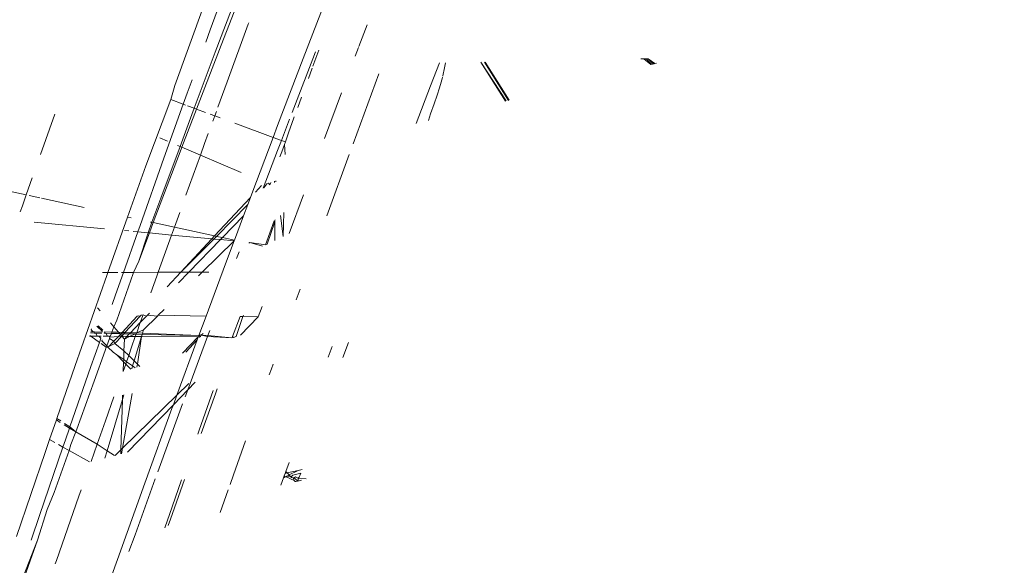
# Model space of a CAD drawing. Header units: millimetres. Extents: x 504675 to 860349, y -23215 to 63575.
# Tile 65 of 177: x 590981 to 591019, y 33372 to 33393. Entities that reach past the tile are written whole.
import ezdxf

# ---------------------------------------------------------------- set-up
doc = ezdxf.new("R2010")
doc.units = ezdxf.units.MM
doc.header["$LTSCALE"] = 10
doc.linetypes.add('LEVEL-F-OVERALL LAYOUT$0$HIDDEN', pattern=[0.375, 0.25, -0.125])
doc.layers.get('0').update_dxf_attribs({"linetype": 'CONTINUOUS'})
for name, color, linetype, lineweight in [('ARCH', 8, 'CONTINUOUS', 0), ('furniture', 8, 'CONTINUOUS', 5), ('LEVEL - C OVERALL LAYOUT$0$A-EQPM', 8, 'CONTINUOUS', 5)]:
    doc.layers.add(name, color=color, linetype=linetype, lineweight=lineweight)
doc.layers.add('LEVEL-F-OVERALL LAYOUT$0$DASH1L', color=8, linetype='LEVEL-F-OVERALL LAYOUT$0$HIDDEN')

# ---------------------------------------------------------------- blocks, each defined once
blk = doc.blocks.new('LEVEL - C OVERALL LAYOUT$0$Column Cladding - Column Cladding- 1200mm-V38-LEVEL C - PART PLAN 20')
at = {"layer": 'LEVEL - C OVERALL LAYOUT$0$A-EQPM', "color": 253, "lineweight": 5}
for radius, start, end in [(755, 90, 270), (746, 360, 180), (731, 0, 180)]:
    blk.add_arc((0, 0), radius, start, end, dxfattribs=at)
blk = doc.blocks.new('ARCH')
at = {"layer": 'LEVEL-F-OVERALL LAYOUT$0$DASH1L'}
h = blk.add_hatch(dxfattribs=at)
h.set_pattern_fill('ANGLE', color=8, scale=10, angle=352.0664)
h.set_pattern_definition([(352.0664444, (-404119.055, 373340.98), (9.6410197, 69.1814516), [50.8, -19.05]), (82.0664444, (-404119.055, 373340.98), (-69.1814516, 9.6410197), [50.8, -19.05])])
edge = h.paths.add_edge_path(flags=16)
edge.add_line((572074.712, 35847.062), (602196.904, 29528.217))
edge.add_line((602196.904, 29528.217), (599472.63, 39352.005))
edge.add_arc((597545.364, 38817.547), 2000, 15.499436, 89.998351)
edge.add_line((597545.422, 40817.547), (573256.113, 40817.547))
edge.add_arc((576210.344, 22394.182), 18658.72, 99.1099624, 106.6903327)
edge.add_line((570851.58, 40266.829), (572074.712, 35847.062))
h.paths.add_polyline_path([(583373.777, 40815.973), (583374.097, 40875.042), (586424.097, 40859.112), (586423.937, 40815.973)], flags=16)
h.paths.add_polyline_path([(600840.891, 34605.132), (600792.778, 34591.523), (599497.965, 39260.646), (599546.078, 39274.255)])
h.paths.add_polyline_path([(587210.4, 32671.778), (587194.965, 32598.383), (582692.955, 33542.787), (582708.389, 33616.182)])
edge = h.paths.add_edge_path()
edge.add_line((572071.73, 35387.893), (601863.317, 29138.4))
edge.add_arc((601986.5, 29725.619), 600, 258.152638, 375.499436)
edge.add_line((602564.68, 29885.956), (599906.265, 39472.258))
edge.add_arc((597545.364, 38817.547), 2450, 15.499436, 89.998351)
edge.add_line((597545.435, 41267.547), (573220.478, 41267.547))
edge.add_arc((576210.344, 22394.182), 19108.72, 99.0018321, 106.2358191)
edge.add_arc((571035.465, 40164.758), 600, 106.235819, 195.468967)
edge.add_line((570457.2, 40004.728), (571616.648, 35815.082))
edge.add_arc((572194.913, 35975.111), 600, 195.468967, 258.152638)
h.paths.add_polyline_path([(587210.4, 32671.778), (587195.409, 32600.494), (587195.432, 32600.49)])
at = {"layer": 'furniture'}
for p, q in [((590989.35, 33394.709), (590988.507, 33392.392)), ((590989.72, 33394.228), (590988.704, 33391.545)), ((590989.642, 33393.662), (590988.922, 33391.809)), ((590992.999, 33393.794), (590992.041, 33391.309)), ((590988.253, 33393.281), (590987.163, 33390.281)), ((590988.507, 33392.392), (590988.34, 33391.93)), ((590989.151, 33390.418), (590989.954, 33392.611)), ((590989.954, 33392.611), (590989.971, 33392.658)), ((590994.151, 33391.757), (590994.466, 33392.589)), ((590988.922, 33391.809), (590988.177, 33389.877)), ((590992.41, 33391.009), (590992.637, 33391.624)), ((590994.013, 33391.392), (590994.138, 33391.723)), ((590988.704, 33391.545), (590987.906, 33389.415)), ((590992.041, 33391.309), (590991.07, 33388.767)), ((590992.402, 33391.288), (590991.746, 33389.587)), ((590992.506, 33391.555), (590992.402, 33391.288)), ((591004.852, 33391.29), (591004.97, 33391.292)), ((591004.97, 33391.292), (591005.056, 33391.294)), ((591004.97, 33391.292), (591005.236, 33391.079)), ((591005.056, 33391.294), (591005.126, 33391.295)), ((591005.056, 33391.294), (591005.261, 33391.085)), ((591005.126, 33391.295), (591005.39, 33391.117)), ((591005.126, 33391.295), (591005.317, 33391.099)), ((590992.238, 33390.545), (590992.382, 33390.933)), ((590996.875, 33390.263), (590997.213, 33391.137)), ((590997.342, 33390.65), (590997.406, 33390.946)), ((590997.406, 33390.946), (590997.442, 33391.141)), ((590998.782, 33391.168), (590999.744, 33389.696)), ((590999.716, 33389.689), (590998.782, 33391.168)), ((590999.825, 33389.717), (590998.922, 33391.171)), ((590998.948, 33391.171), (590999.861, 33389.726)), ((591005.292, 33391.093), (591005.236, 33391.079)), ((591005.355, 33391.109), (591005.317, 33391.099)), ((591005.39, 33391.117), (591005.444, 33391.131)), ((590987.822, 33390.495), (590987.641, 33389.994)), ((590993.932, 33388.063), (590994.909, 33390.728)), ((590997.277, 33390.413), (590997.325, 33390.58)), ((590997.325, 33390.58), (590997.333, 33390.613)), ((590987.163, 33390.281), (590987.011, 33389.746)), ((590988.803, 33389.462), (590989.151, 33390.418)), ((590996.33, 33388.837), (590996.875, 33390.263)), ((590997.118, 33389.916), (590997.208, 33390.192)), ((590997.208, 33390.192), (590997.277, 33390.413)), ((590987.011, 33389.746), (590986.064, 33387.224)), ((590987.489, 33389.569), (590987.011, 33389.746)), ((590987.641, 33389.994), (590987.489, 33389.569)), ((590988.177, 33389.877), (590987.988, 33389.385)), ((590991.833, 33389.448), (590991.976, 33389.833)), ((590992.846, 33388.273), (590993.493, 33390.004)), ((590997.007, 33389.585), (590997.118, 33389.916)), ((590987.489, 33389.569), (590986.754, 33387.517)), ((590987.988, 33389.385), (590987.433, 33387.935)), ((590987.57, 33389.539), (590987.489, 33389.569)), ((590987.906, 33389.415), (590987.645, 33389.511)), ((590987.906, 33389.415), (590987.677, 33388.803)), ((590987.988, 33389.385), (590987.906, 33389.415)), ((590988.33, 33389.258), (590987.988, 33389.385)), ((590991.746, 33389.587), (590991.619, 33389.257)), ((590996.875, 33389.201), (590997.007, 33389.585)), ((590982.066, 33387.657), (590982.608, 33389.197)), ((590988.682, 33389.128), (590988.511, 33389.191)), ((590988.61, 33388.932), (590988.682, 33389.128)), ((590988.682, 33389.128), (590988.743, 33389.296)), ((590988.884, 33389.053), (590988.682, 33389.128)), ((590991.519, 33388.996), (590991.211, 33388.193)), ((590991.477, 33388.48), (590991.686, 33389.049)), ((590991.686, 33389.049), (590991.701, 33389.089)), ((590996.789, 33388.953), (590996.875, 33389.201)), ((590987.677, 33388.803), (590987.365, 33387.964)), ((590990.897, 33388.309), (590989.44, 33388.848)), ((590991.07, 33388.767), (590990.897, 33388.309)), ((590986.892, 33388.167), (590986.597, 33388.293)), ((590988.299, 33388.075), (590988.438, 33388.459)), ((590990.897, 33388.309), (590990.085, 33386.166)), ((590991.211, 33388.193), (590990.897, 33388.309)), ((590991.369, 33388.135), (590991.477, 33388.48)), ((590987.365, 33387.964), (590986.636, 33386)), ((590987.365, 33387.964), (590987.27, 33388.005)), ((590987.433, 33387.935), (590987.365, 33387.964)), ((590987.433, 33387.935), (590987.407, 33387.867)), ((590988.139, 33387.632), (590987.433, 33387.935)), ((590988.139, 33387.632), (590988.299, 33388.075)), ((590991.211, 33388.193), (590991.064, 33387.809)), ((590991.369, 33388.135), (590991.211, 33388.193)), ((590991.233, 33387.764), (590991.334, 33388.039)), ((590991.334, 33388.039), (590991.369, 33388.135)), ((590991.334, 33388.039), (590991.357, 33387.661)), ((590986.754, 33387.517), (590985.848, 33384.961)), ((590987.407, 33387.867), (590986.615, 33385.779)), ((590987.589, 33386.114), (590988.139, 33387.632)), ((590989.679, 33386.972), (590988.139, 33387.632)), ((590991.064, 33387.809), (590990.521, 33386.381)), ((590991.151, 33387.577), (590991.233, 33387.764)), ((590992.935, 33385.335), (590993.782, 33387.655)), ((590986.064, 33387.224), (590985.373, 33385.287)), ((590981.753, 33386.77), (590981.524, 33386.123)), ((590981.524, 33386.123), (590980.347, 33386.378)), ((590990.224, 33386.234), (590990.455, 33386.484)), ((590990.66, 33386.551), (590990.549, 33386.395)), ((590990.722, 33386.572), (590990.66, 33386.551)), ((590990.774, 33386.505), (590990.722, 33386.572)), ((590990.774, 33386.505), (590990.808, 33386.6)), ((590990.949, 33386.647), (590990.949, 33386.592)), ((590991.001, 33386.618), (590990.995, 33386.662)), ((590981.381, 33385.716), (590981.524, 33386.123)), ((590982.042, 33386.01), (590981.636, 33386.099)), ((590988.679, 33384.569), (590990.034, 33386.03)), ((590990.034, 33386.03), (590989.936, 33385.768)), ((590990.085, 33386.166), (590990.034, 33386.03)), ((590991.507, 33384.656), (590992.048, 33386.123)), ((590981.381, 33385.716), (590981.3, 33385.489)), ((590983.729, 33385.644), (590982.103, 33385.997)), ((590986.636, 33386), (590986.3, 33385.086)), ((590986.615, 33385.779), (590986.35, 33385.075)), ((590989.936, 33385.768), (590988.753, 33384.553)), ((590989.936, 33385.768), (590989.77, 33385.327)), ((590984.629, 33383.185), (590985.373, 33385.287)), ((590985.507, 33385.258), (590985.373, 33385.287)), ((590987.153, 33384.901), (590987.354, 33385.461)), ((590988.976, 33384.505), (590989.77, 33385.327)), ((590989.77, 33385.327), (590989.426, 33384.407)), ((590991.282, 33384.55), (590991.173, 33385.35)), ((590991.3, 33385.462), (590991.282, 33384.55)), ((590981.834, 33385.095), (590984.497, 33384.843)), ((590985.848, 33384.961), (590985.764, 33384.724)), ((590986.3, 33385.086), (590986.154, 33384.687)), ((590986.35, 33385.075), (590986.202, 33384.682)), ((590986.3, 33385.086), (590986.25, 33385.097)), ((590986.35, 33385.075), (590986.3, 33385.086)), ((590987.153, 33384.901), (590986.35, 33385.075)), ((590987.045, 33384.603), (590987.153, 33384.901)), ((590988.679, 33384.569), (590987.153, 33384.901)), ((590990.607, 33384.229), (590990.937, 33385.141)), ((590990.672, 33384.26), (590990.957, 33385.108)), ((590990.957, 33385.158), (590990.981, 33385.18)), ((590990.957, 33385.158), (590990.957, 33385.108)), ((590990.957, 33385.108), (590990.961, 33384.397)), ((590985.764, 33384.724), (590985.223, 33383.185)), ((590985.263, 33384.771), (590985.418, 33384.756)), ((590985.586, 33384.74), (590985.764, 33384.724)), ((590985.764, 33384.724), (590986.154, 33384.687)), ((590986.154, 33384.687), (590985.8, 33383.613)), ((590986.202, 33384.682), (590985.8, 33383.613)), ((590986.154, 33384.687), (590986.202, 33384.682)), ((590986.202, 33384.682), (590987.045, 33384.603)), ((590986.537, 33383.187), (590987.045, 33384.603)), ((590987.045, 33384.603), (590988.576, 33384.458)), ((590988.576, 33384.458), (590988.679, 33384.569)), ((590988.753, 33384.553), (590988.653, 33384.451)), ((590988.753, 33384.553), (590988.679, 33384.569)), ((590988.976, 33384.505), (590988.753, 33384.553)), ((590987.397, 33383.187), (590988.576, 33384.458)), ((590988.653, 33384.451), (590987.397, 33383.187)), ((590987.703, 33383.188), (590988.901, 33384.427)), ((590989.415, 33384.379), (590988.204, 33383.188)), ((590988.576, 33384.458), (590988.653, 33384.451)), ((590988.653, 33384.451), (590988.901, 33384.427)), ((590988.901, 33384.427), (590988.976, 33384.505)), ((590988.901, 33384.427), (590989.415, 33384.379)), ((590989.426, 33384.407), (590988.976, 33384.505)), ((590989.415, 33384.379), (590989.088, 33383.507)), ((590989.426, 33384.407), (590989.415, 33384.379)), ((590990.011, 33384.322), (590989.972, 33384.288)), ((590990.011, 33384.322), (590990.607, 33384.229)), ((590990.494, 33384.175), (590990.011, 33384.322)), ((590990.607, 33384.229), (590990.672, 33384.26)), ((590989.609, 33383.967), (590989.512, 33383.709)), ((590985.8, 33383.613), (590985.602, 33383.186)), ((590989.088, 33383.507), (590988.352, 33381.526)), ((590984.586, 33383.064), (590983.388, 33379.646)), ((590984.423, 33383.184), (590984.629, 33383.185)), ((590984.629, 33383.185), (590984.586, 33383.064)), ((590984.629, 33383.185), (590985.006, 33383.185)), ((590985.223, 33383.185), (590984.921, 33382.326)), ((590985.585, 33383.138), (590984.963, 33381.369)), ((590985.143, 33383.185), (590985.223, 33383.185)), ((590985.223, 33383.185), (590985.602, 33383.186)), ((590985.602, 33383.186), (590985.585, 33383.138)), ((590985.602, 33383.186), (590986.537, 33383.187)), ((590986.259, 33382.409), (590986.486, 33383.046)), ((590986.486, 33383.046), (590986.537, 33383.187)), ((590986.537, 33383.187), (590987.397, 33383.187)), ((590986.88, 33382.63), (590987.397, 33383.187)), ((590987.312, 33382.784), (590987.703, 33383.188)), ((590987.397, 33383.187), (590987.703, 33383.188)), ((590987.703, 33383.188), (590988.204, 33383.188)), ((590988.204, 33383.188), (590988.065, 33383.051)), ((590988.204, 33383.188), (590988.452, 33383.188)), ((590984.921, 33382.326), (590984.795, 33381.962)), ((590991.776, 33382.142), (590991.922, 33382.546)), ((590984.333, 33381.725), (590984.236, 33381.837)), ((590985.743, 33381.522), (590985.175, 33380.902)), ((590985.274, 33380.899), (590985.853, 33381.522)), ((590985.794, 33381.535), (590985.743, 33381.522)), ((590985.853, 33381.522), (590985.794, 33381.535)), ((590985.885, 33381.557), (590985.853, 33381.522)), ((590985.855, 33381.276), (590985.962, 33381.576)), ((590985.855, 33381.276), (590986.094, 33381.523)), ((590985.962, 33381.576), (590985.885, 33381.557)), ((590985.962, 33381.576), (590986.094, 33381.523)), ((590986.504, 33381.523), (590985.978, 33381.009)), ((590986.094, 33381.523), (590986.133, 33381.564)), ((590986.133, 33381.564), (590986.202, 33381.635)), ((590986.133, 33381.564), (590986.504, 33381.523)), ((590986.538, 33381.557), (590986.504, 33381.523)), ((590986.758, 33381.772), (590986.538, 33381.557)), ((590986.538, 33381.557), (590988.352, 33381.526)), ((590988.352, 33381.526), (590988.079, 33380.79)), ((590989.748, 33381.503), (590989.768, 33381.562)), ((590990.335, 33381.497), (590990.476, 33381.885)), ((590984.42, 33380.944), (590984.212, 33381.146)), ((590984.264, 33381.159), (590984.432, 33380.993)), ((590984.851, 33381.12), (590984.721, 33381.271)), ((590984.963, 33381.369), (590984.851, 33381.12)), ((590985.483, 33380.891), (590985.855, 33381.276)), ((590985.721, 33380.883), (590985.855, 33381.276)), ((590989.357, 33380.751), (590989.642, 33381.504)), ((590989.494, 33380.746), (590989.748, 33381.503)), ((590989.642, 33381.504), (590989.748, 33381.503)), ((590989.662, 33380.798), (590990.335, 33381.497)), ((590989.748, 33381.503), (590990.335, 33381.497)), ((590983.974, 33380.765), (590983.938, 33380.79)), ((590984.112, 33380.879), (590983.964, 33380.883)), ((590983.978, 33380.932), (590984.062, 33380.929)), ((590984.01, 33381.045), (590983.997, 33380.997)), ((590984.062, 33380.929), (590983.997, 33380.997)), ((590984.062, 33380.929), (590984.124, 33380.927)), ((590984.112, 33380.879), (590984.124, 33380.927)), ((590984.173, 33380.877), (590984.112, 33380.879)), ((590984.124, 33380.927), (590984.413, 33380.919)), ((590984.4, 33380.87), (590984.173, 33380.877)), ((590984.225, 33380.762), (590984.173, 33380.877)), ((590984.5, 33380.927), (590984.486, 33380.879)), ((590984.551, 33380.876), (590984.486, 33380.879)), ((590984.5, 33380.927), (590984.777, 33380.917)), ((590984.76, 33380.869), (590984.551, 33380.876)), ((590984.609, 33380.759), (590984.551, 33380.876)), ((590984.76, 33380.869), (590984.706, 33380.724)), ((590984.777, 33380.917), (590984.76, 33380.869)), ((590985.075, 33380.859), (590984.76, 33380.869)), ((590984.851, 33381.12), (590984.777, 33380.917)), ((590984.777, 33380.917), (590985.033, 33380.908)), ((590985.033, 33380.908), (590984.851, 33381.12)), ((590985.102, 33380.827), (590985.031, 33380.755)), ((590985.033, 33380.908), (590985.175, 33380.902)), ((590985.075, 33380.859), (590985.033, 33380.908)), ((590985.102, 33380.827), (590985.075, 33380.859)), ((590985.131, 33380.857), (590985.102, 33380.827)), ((590985.153, 33380.768), (590985.102, 33380.827)), ((590985.175, 33380.902), (590985.131, 33380.857)), ((590985.232, 33380.853), (590985.131, 33380.857)), ((590985.153, 33380.768), (590985.232, 33380.853)), ((590985.175, 33380.902), (590985.274, 33380.899)), ((590985.232, 33380.853), (590985.274, 33380.899)), ((590985.44, 33380.846), (590985.232, 33380.853)), ((590985.274, 33380.899), (590985.483, 33380.891)), ((590985.348, 33380.752), (590985.44, 33380.846)), ((590985.44, 33380.846), (590985.483, 33380.891)), ((590985.634, 33380.84), (590985.44, 33380.846)), ((590985.634, 33380.84), (590985.452, 33380.751)), ((590985.483, 33380.891), (590985.721, 33380.883)), ((590985.699, 33380.838), (590985.634, 33380.84)), ((590985.667, 33380.748), (590985.699, 33380.838)), ((590985.699, 33380.838), (590985.721, 33380.883)), ((590985.924, 33380.83), (590985.699, 33380.838)), ((590985.978, 33381.009), (590985.721, 33380.883)), ((590985.721, 33380.883), (590985.938, 33380.875)), ((590985.899, 33380.746), (590985.924, 33380.83)), ((590985.924, 33380.83), (590985.938, 33380.875)), ((590988.079, 33380.79), (590985.924, 33380.83)), ((590985.938, 33380.875), (590985.978, 33381.009)), ((590985.938, 33380.875), (590988.079, 33380.79)), ((590988.079, 33380.79), (590988.058, 33380.733)), ((590988.142, 33380.819), (590988.079, 33380.79)), ((590988.079, 33380.79), (590988.138, 33380.755)), ((590988.138, 33380.755), (590988.173, 33380.794)), ((590988.173, 33380.794), (590988.237, 33380.862)), ((590988.421, 33380.785), (590988.173, 33380.794)), ((590988.173, 33380.794), (590988.407, 33380.746)), ((590988.421, 33380.785), (590988.407, 33380.746)), ((590988.494, 33380.979), (590988.421, 33380.785)), ((590989.336, 33380.697), (590988.421, 33380.785)), ((590983.93, 33380.765), (590983.974, 33380.765)), ((590984.31, 33380.525), (590983.974, 33380.765)), ((590983.974, 33380.765), (590984.225, 33380.762)), ((590984.31, 33380.525), (590983.976, 33379.613)), ((590984.225, 33380.762), (590984.284, 33380.762)), ((590984.284, 33380.762), (590984.353, 33380.69)), ((590984.284, 33380.762), (590984.372, 33380.761)), ((590984.353, 33380.69), (590984.31, 33380.525)), ((590984.567, 33380.341), (590984.373, 33380.48)), ((590984.414, 33380.627), (590984.401, 33380.581)), ((590984.586, 33380.391), (590984.401, 33380.581)), ((590984.452, 33380.76), (590984.609, 33380.759)), ((590984.586, 33380.391), (590984.69, 33380.679)), ((590984.609, 33380.759), (590984.672, 33380.758)), ((590984.827, 33380.546), (590984.667, 33380.365)), ((590984.667, 33380.365), (590984.89, 33380.484)), ((590984.672, 33380.758), (590984.706, 33380.724)), ((590984.69, 33380.679), (590984.706, 33380.724)), ((590984.856, 33380.576), (590984.69, 33380.679)), ((590984.706, 33380.724), (590985.031, 33380.755)), ((590984.856, 33380.576), (590984.827, 33380.546)), ((590985.031, 33380.755), (590984.856, 33380.576)), ((590984.89, 33380.484), (590984.856, 33380.576)), ((590984.89, 33380.484), (590985.153, 33380.768)), ((590984.89, 33380.484), (590985.238, 33380.201)), ((590985.031, 33380.755), (590985.153, 33380.768)), ((590985.252, 33380.652), (590985.153, 33380.768)), ((590985.153, 33380.768), (590985.348, 33380.752)), ((590985.238, 33380.201), (590985.252, 33380.652)), ((590985.252, 33380.652), (590985.348, 33380.752)), ((590985.452, 33380.751), (590985.252, 33380.652)), ((590985.348, 33380.752), (590985.452, 33380.751)), ((590985.452, 33380.751), (590985.667, 33380.748)), ((590985.522, 33380.343), (590985.667, 33380.748)), ((590985.622, 33379.823), (590985.899, 33380.746)), ((590985.667, 33380.748), (590985.899, 33380.746)), ((590985.899, 33380.746), (590985.747, 33379.7)), ((590985.899, 33380.746), (590985.932, 33380.746)), ((590985.932, 33380.746), (590988.058, 33380.733)), ((590988.02, 33380.628), (590987.246, 33378.523)), ((590988.058, 33380.733), (590987.454, 33380.115)), ((590987.58, 33380.154), (590988.02, 33380.628)), ((590988.02, 33380.628), (590988.058, 33380.733)), ((590988.058, 33380.733), (590988.11, 33380.725)), ((590988.407, 33380.746), (590988.105, 33379.931)), ((590988.11, 33380.725), (590988.138, 33380.755)), ((590988.407, 33380.746), (590989.336, 33380.697)), ((590989.336, 33380.697), (590989.389, 33380.713)), ((590989.389, 33380.713), (590989.357, 33380.751)), ((590989.389, 33380.713), (590989.494, 33380.746)), ((590993.547, 33379.954), (590993.754, 33380.522)), ((590984.522, 33380.217), (590984.104, 33379.048)), ((590984.567, 33380.341), (590984.522, 33380.217)), ((590984.586, 33380.391), (590984.567, 33380.341)), ((590984.63, 33380.345), (590984.567, 33380.341)), ((590984.63, 33380.345), (590984.586, 33380.391)), ((590984.63, 33380.345), (590984.667, 33380.365)), ((590984.823, 33380.159), (590984.63, 33380.345)), ((590984.964, 33380.059), (590984.823, 33380.159)), ((590985.225, 33379.789), (590984.964, 33380.059)), ((590985.227, 33379.871), (590984.964, 33380.059)), ((590985.227, 33379.871), (590985.238, 33380.201)), ((590985.238, 33380.201), (590985.416, 33380.026)), ((590985.337, 33379.792), (590985.416, 33380.026)), ((590985.416, 33380.026), (590985.522, 33380.343)), ((590985.416, 33380.026), (590985.622, 33379.823)), ((590992.981, 33379.96), (590993.133, 33380.369)), ((590985.213, 33379.422), (590985.225, 33379.789)), ((590985.213, 33379.422), (590985.308, 33379.703)), ((590985.225, 33379.789), (590985.227, 33379.871)), ((590985.308, 33379.703), (590985.225, 33379.789)), ((590985.337, 33379.792), (590985.227, 33379.871)), ((590985.308, 33379.703), (590985.337, 33379.792)), ((590985.495, 33379.509), (590985.308, 33379.703)), ((590985.564, 33379.631), (590985.337, 33379.792)), ((590985.564, 33379.631), (590985.622, 33379.823)), ((590985.622, 33379.823), (590985.747, 33379.7)), ((590985.747, 33379.7), (590985.726, 33379.581)), ((590985.747, 33379.7), (590985.834, 33379.614)), ((590988.105, 33379.931), (590987.661, 33378.726)), ((590990.834, 33379.528), (590990.894, 33379.695)), ((590983.388, 33379.646), (590982.692, 33377.638)), ((590983.976, 33379.613), (590983.186, 33377.321)), ((590985.531, 33379.52), (590985.564, 33379.631)), ((590985.662, 33379.561), (590985.564, 33379.631)), ((590990.749, 33379.291), (590990.834, 33379.528)), ((590984.104, 33379.048), (590983.938, 33378.594)), ((590987.702, 33378.97), (590987.246, 33378.523)), ((590987.661, 33378.726), (590987.937, 33379.012)), ((590983.938, 33378.594), (590983.447, 33377.23)), ((590985.18, 33378.353), (590985.233, 33378.53)), ((590985.551, 33378.586), (590985.183, 33376.505)), ((590987.111, 33378.157), (590987.661, 33378.726)), ((590987.661, 33378.726), (590987.56, 33378.453)), ((590988.092, 33377.196), (590988.625, 33378.701)), ((590988.167, 33377.07), (590988.709, 33378.575)), ((590988.709, 33378.575), (590988.779, 33378.768)), ((590984.531, 33377.544), (590984.856, 33378.463)), ((590984.597, 33376.413), (590985.18, 33378.353)), ((590985.12, 33376.443), (590985.18, 33378.353)), ((590985.18, 33378.353), (590985.185, 33378.521)), ((590987.246, 33378.523), (590985.183, 33376.505)), ((590985.37, 33376.355), (590987.111, 33378.157)), ((590987.111, 33378.157), (590987.059, 33378.014)), ((590987.246, 33378.523), (590987.111, 33378.157)), ((590987.464, 33378.192), (590987.309, 33377.771)), ((590987.059, 33378.014), (590986.028, 33375.18)), ((590982.672, 33377.58), (590982.414, 33376.835)), ((590982.692, 33377.638), (590982.672, 33377.58)), ((590982.82, 33377.489), (590982.672, 33377.58)), ((590982.692, 33377.638), (590982.835, 33377.546)), ((590982.985, 33377.45), (590983.186, 33377.321)), ((590984.219, 33376.656), (590984.531, 33377.544)), ((590987.309, 33377.771), (590986.52, 33375.609)), ((590983.17, 33377.275), (590982.97, 33377.398)), ((590983.17, 33377.275), (590983.014, 33376.822)), ((590983.186, 33377.321), (590983.17, 33377.275)), ((590983.411, 33377.128), (590983.17, 33377.275)), ((590983.186, 33377.321), (590983.411, 33377.128)), ((590983.411, 33377.128), (590983.226, 33376.65)), ((590983.447, 33377.23), (590983.411, 33377.128)), ((590983.411, 33377.128), (590984.219, 33376.656)), ((590988.035, 33377.036), (590988.092, 33377.196)), ((590982.414, 33376.835), (590982.245, 33376.348)), ((590982.414, 33376.835), (590982.618, 33376.721)), ((590983.014, 33376.822), (590982.922, 33376.552)), ((590989.398, 33375.5), (590989.855, 33376.788)), ((590982.245, 33376.348), (590981.153, 33373.161)), ((590982.922, 33376.552), (590982.034, 33373.953)), ((590982.59, 33374.826), (590983.158, 33376.42)), ((590982.755, 33376.645), (590982.922, 33376.552)), ((590982.922, 33376.552), (590983.158, 33376.42)), ((590983.226, 33376.65), (590983.158, 33376.42)), ((590983.158, 33376.42), (590983.933, 33375.987)), ((590983.989, 33376.001), (590984.219, 33376.656)), ((590984.219, 33376.656), (590984.597, 33376.413)), ((590984.514, 33376.136), (590984.597, 33376.413)), ((590984.597, 33376.413), (590984.883, 33376.23)), ((590985.12, 33376.443), (590984.909, 33376.237)), ((590985.116, 33376.29), (590985.12, 33376.443)), ((590985.183, 33376.505), (590985.12, 33376.443)), ((590985.183, 33376.505), (590985.147, 33376.298)), ((590991.38, 33375.625), (590991.503, 33375.96)), ((590991.353, 33375.548), (590991.32, 33375.459)), ((590991.353, 33375.548), (590991.38, 33375.625)), ((590991.434, 33375.567), (590991.353, 33375.548)), ((590991.434, 33375.567), (590991.38, 33375.625)), ((590991.434, 33375.567), (590991.852, 33375.663)), ((590991.434, 33375.567), (590991.505, 33375.491)), ((590991.505, 33375.491), (590991.852, 33375.663)), ((590991.644, 33375.48), (590991.945, 33375.56)), ((590991.995, 33375.696), (590991.852, 33375.663)), ((590991.891, 33375.411), (590991.945, 33375.56)), ((590986.028, 33375.18), (590984.986, 33372.288)), ((590986.425, 33375.347), (590985.656, 33373.223)), ((590987.007, 33373.82), (590987.539, 33375.315)), ((590987.066, 33374.279), (590987.425, 33375.303)), ((590989.265, 33375.124), (590989.398, 33375.5)), ((590991.293, 33375.387), (590991.19, 33375.105)), ((590991.307, 33375.424), (590991.293, 33375.387)), ((590991.293, 33375.387), (590991.358, 33375.419)), ((590991.32, 33375.459), (590991.307, 33375.424)), ((590991.358, 33375.419), (590991.307, 33375.424)), ((590991.32, 33375.459), (590991.358, 33375.419)), ((590991.399, 33375.415), (590991.358, 33375.419)), ((590991.399, 33375.415), (590991.422, 33375.451)), ((590991.694, 33375.288), (590991.399, 33375.415)), ((590991.422, 33375.451), (590991.505, 33375.491)), ((590991.507, 33375.444), (590991.422, 33375.451)), ((590991.505, 33375.491), (590991.545, 33375.448)), ((590991.545, 33375.448), (590991.507, 33375.444)), ((590991.545, 33375.448), (590991.594, 33375.395)), ((590991.545, 33375.448), (590991.591, 33375.436)), ((590991.591, 33375.436), (590991.644, 33375.48)), ((590991.591, 33375.436), (590991.594, 33375.395)), ((590991.594, 33375.395), (590991.658, 33375.389)), ((590991.658, 33375.389), (590991.694, 33375.288)), ((590991.658, 33375.389), (590991.7, 33375.385)), ((590991.694, 33375.288), (590991.74, 33375.239)), ((590991.748, 33375.423), (590991.7, 33375.385)), ((590991.7, 33375.385), (590991.837, 33375.262)), ((590991.78, 33375.248), (590991.74, 33375.239)), ((590991.843, 33375.37), (590991.748, 33375.423)), ((590991.977, 33375.297), (590991.837, 33375.262)), ((590991.837, 33375.262), (590991.847, 33375.29)), ((590991.843, 33375.37), (590991.891, 33375.411)), ((590991.847, 33375.29), (590991.843, 33375.37)), ((590991.871, 33375.355), (590991.843, 33375.37)), ((590992.153, 33375.339), (590991.871, 33375.355)), ((590982.59, 33374.826), (590982.328, 33374.175)), ((590983.528, 33374.688), (590983.61, 33374.922)), ((590988.893, 33374.071), (590989.194, 33374.923)), ((590982.675, 33372.243), (590983.528, 33374.688)), ((590982.328, 33374.175), (590981.951, 33373.021)), ((590986.788, 33373.483), (590987.066, 33374.279)), ((590982.034, 33373.953), (590981.73, 33373.052)), ((590986.918, 33373.569), (590987.007, 33373.82)), ((590981.951, 33373.021), (590980.718, 33369.505)), ((590981.951, 33373.021), (590981.41, 33371.624)), ((590981.73, 33373.052), (590981.72, 33373.018)), ((590985.656, 33373.223), (590985.426, 33372.58)), ((590982.632, 33372.117), (590982.675, 33372.243)), ((590984.986, 33372.288), (590984.468, 33370.837))]:
    blk.add_line(p, q, dxfattribs=at)
at = {"color": 253, "lineweight": 5, "rotation": 352.0664444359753}
blk.add_blockref('LEVEL - C OVERALL LAYOUT$0$Column Cladding - Column Cladding- 1200mm-V38-LEVEL C - PART PLAN 20', (591721.713, 33073.944), dxfattribs=at)

msp = doc.modelspace()

# ---------------------------------------------------------------- block references
at = {"layer": 'ARCH'}
msp.add_blockref('ARCH', (0, 0), dxfattribs=at)

doc.saveas('drawing.dxf')
